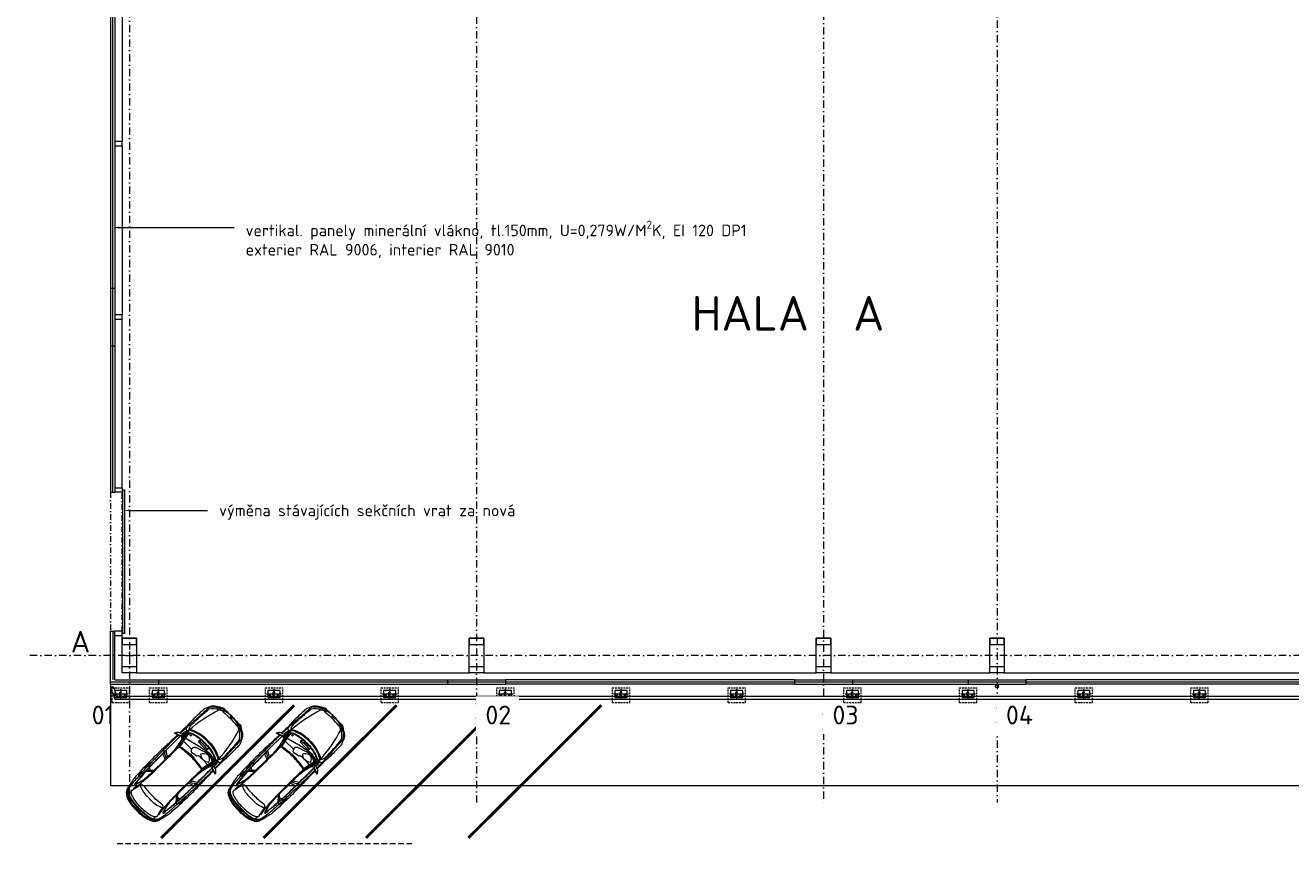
# Model space of a CAD drawing. Header units: millimetres. Extents: x -725694 to 4766210, y -2984614 to 2187451.
# Tile 47 of 256: x -3600 to 40155, y -6510 to 21781. Entities that reach past the tile are written whole.
import ezdxf
from ezdxf import colors
from ezdxf.entities.mleader import LeaderData, LeaderLine
from ezdxf.enums import TextEntityAlignment as Align
from ezdxf.math import Vec2, Vec3

# ---------------------------------------------------------------- set-up
doc = ezdxf.new("R2010")
doc.units = ezdxf.units.MM
for name, pattern in [('AM_DIN_G_W050', [13.75, 9.75, -1.5, 1, -1.5]), ('CENTERX2', [101.6, 63.5, -12.7, 12.7, -12.7]), ('DASHDOT', [25.4, 12.7, -6.35, 0, -6.35]), ('HIDDEN', [9.525, 6.35, -3.175]), ('ČERCHOVANÁ', [25.4, 12.7, -6.35, 0, -6.35])]:
    doc.linetypes.add(name, pattern=pattern)
for name, color, linetype, lineweight in [('01_auta', 7, 'Continuous', 0), ('__1.NP', 7, 'Continuous', 9), ('A99_N_kce-nad-vid', 7, 'DASHDOT', 5), ('A99_N_kce-pohl', 7, 'Continuous', 9), ('A99_N_kce-rez-sil', 7, 'Continuous', 18), ('A99_N_kce-rez-ten', 7, 'Continuous', 20), ('A99_N_osy', 7, 'CENTERX2', 9), ('A99_N_sraf', 7, 'Continuous', 0), ('A99_N_txt-popis-200', 7, 'Continuous', 5), ('A99_N_txt-popis-50 @ 200', 7, 'Continuous', 9), ('A99_N_vypln-dve', 7, 'Continuous', 5), ('A99_S_kce-pohl', 7, 'Continuous', 5), ('A99_S_kce-rez-ten', 7, 'Continuous', 9), ('A99_S_koty-200', 7, 'Continuous', 5), ('A99_S_sloupy', 7, 'Continuous', 5), ('A99_S_sraf', 7, 'Continuous', 9)]:
    doc.layers.add(name, color=color, linetype=linetype, lineweight=lineweight)
doc.layers.add('_____detaily', color=7, linetype='Continuous')
doc.styles.add('A99_popis', font='isocpeur.ttf')
doc.styles.add('ad_popis 100', font='isocpeur.ttf', dxfattribs={"height": 200})
doc.styles.add('Popis', font='arial.ttf')
doc.linetypes.add('IZOLACE', pattern='A,0.00254,-2.54,[134,ltypeshp.shx,S=2.54,R=0,X=-2.54,Y=0],-5.08,[134,ltypeshp.shx,S=2.54,R=180,X=2.54,Y=0],-2.54', length=10.16254)

# ---------------------------------------------------------------- blocks, each defined once
blk = doc.blocks.new('*U525')
for p, q in [((0, -140), (0, 0)), ((60, 0), (0, 0)), ((60, -3), (60, 0)), ((60, -140), (0, -140)), ((7, -119), (7, -21)), ((16, -11), (55, -8)), ((55, -132), (16, -129)), ((60, -140), (60, -137))]:
    blk.add_line(p, q)
for centre, radius, start, end in [((17, -21), 10, 94.5739, 180), ((17, -119), 10, 180, 265.4261), ((55, -3), 5, 274.5739, 0), ((55, -137), 5, 0, 85.4261)]:
    blk.add_arc(centre, radius, start, end)
at = {"layer": 'Defpoints', "color": 221, "style": 'Popis'}
blk.add_attdef('VELIKOST_PROFILU', text='', height=5, dxfattribs=at).set_placement((36, 12), align=Align.BOTTOM_LEFT)
blk = doc.blocks.new('A4_s1')
at = {"layer": '__1.NP', "color": 8, "ltscale": 0.001}
for p, q in [((-0.771, 0.381), (-0.677, 0.323)), ((0.187, 0.314), (0.595, 0.303)), ((0.772, 0.381), (0.678, 0.323)), ((-0.577, -0.471), (-0.771, -0.346)), ((0.577, -0.471), (0.772, -0.346)), ((-0.576, -0.58), (-0.772, -0.514)), ((0.577, -0.58), (0.773, -0.514)), ((-0.661, -1.211), (-0.754, -1.174)), ((-0.576, -1.126), (-0.747, -1.295)), ((-0.576, -1.153), (-0.745, -1.325)), ((-0.576, -1.18), (-0.742, -1.364)), ((0.577, -1.126), (0.747, -1.295)), ((0.577, -1.153), (0.746, -1.325)), ((0.577, -1.18), (0.743, -1.364)), ((0.662, -1.211), (0.755, -1.174)), ((-0.592, -2.219), (-0.599, -2.328))]:
    blk.add_line(p, q, dxfattribs=at)
for points in [[(-0.161, 2.099, 0.114162), (-0.583, 1.992, 0.087549), (-0.741, 1.871, 0.103703), (-0.79, 1.79, -0.035221), (-0.83, 1.696, 0.086236), (-0.87, 1.565, 0.013422), (-0.88, 0.961, 0.021911), (-0.871, 0.802, -0.030372), (-0.866, 0.68, -0.000546), (-0.872, 0.419, -0.000546)], [(-0.321, 2.07, 0.113949), (-0.647, 1.928, 0.110503), (-0.808, 1.742, 14.831047)], [(-0.746, 1.726, -0.140772), (-0.49, 1.947, 0.131939), (-0.468, 1.965, 0.002041), (-0.444, 2, 0.510143), (-0.447, 2.009, 0.053747), (-0.58, 1.95, 0.036828), (-0.662, 1.895, 0.072903), (-0.747, 1.805, 0.048381), (-0.787, 1.734, 0.145066), (-0.793, 1.69, 0.047859), (-0.789, 1.676, 0.699627), (-0.779, 1.676, -0.039142), (-0.746, 1.726, 2.456175)], [(-0.719, 0.711, -0.06334), (-0.49, 1.947, 5.20072)], [(-0.254, 2.093, -0.081695), (-0.364, 2.099, 0.19237), (-0.429, 2.089, 0.017855), (-0.568, 2, 4.600747)], [(-0.49, 1.947, -0.017745), (-0.374, 2.007, 0.182809), (-0.34, 1.998, -0.030827), (0, 2.012, 10.800431)], [(-0.374, 2.007, -0.270348), (-0.373, 2.027, -0.181732), (-0.321, 2.07, -0.075569), (0, 2.104, 93.62931)], [(-0.34, 1.998, -0.604294), (-0.349, 2.035, -0.110033), (-0.283, 2.071, -0.070258), (0, 2.099, 39.890067)], [(0.375, 2.007, 0.270348), (0.374, 2.027, 0.181732), (0.321, 2.07, 0.075569), (0, 2.104, -93.62931)], [(0.341, 1.998, 0.604294), (0.35, 2.035, 0.110033), (0.284, 2.071, 0.070258), (0, 2.099, -39.890067)], [(0.49, 1.947, 0.017745), (0.375, 2.007, -0.182809), (0.341, 1.998, 0.030827), (0, 2.012, -10.800431)], [(0.162, 2.099, -0.114162), (0.583, 1.992, -0.087549), (0.742, 1.871, -0.103703), (0.791, 1.79, 0.035221), (0.831, 1.696, -0.086236), (0.871, 1.565, -0.013422), (0.88, 0.961, -0.021911), (0.872, 0.802, 0.030372), (0.867, 0.68, 0.000546), (0.873, 0.419, 0.000546)], [(0.35, 1.998, 0.393048), (0.346, 2.039, 0.06388), (0.306, 2.067, 0.085002), (0.228, 2.09, 16.816305)], [(0.255, 2.093, 0.081695), (0.365, 2.099, -0.19237), (0.43, 2.089, -0.017855), (0.568, 2, -4.600747)], [(0.321, 2.07, -0.113949), (0.648, 1.928, -0.110503), (0.809, 1.742, -14.831047)], [(0.747, 1.726, 0.140772), (0.49, 1.947, -0.131939), (0.469, 1.965, -0.002041), (0.445, 2, -0.510143), (0.448, 2.009, -0.053747), (0.581, 1.95, -0.036828), (0.663, 1.895, -0.072903), (0.748, 1.805, -0.048381), (0.788, 1.734, -0.145066), (0.794, 1.69, -0.047859), (0.79, 1.676, -0.699627), (0.779, 1.676, 0.039142), (0.747, 1.726, -2.456175)], [(0.72, 0.711, 0.06334), (0.49, 1.947, -5.20072)], [(-0.784, 1.672, 0.013414), (-0.848, 0.427, 0.013414)], [(-0.719, 0.711, -0.081112), (-0.782, 0.836, -0.078206), (-0.793, 0.912, -0.023397), (-0.746, 1.726, -14.894171)], [(0.72, 0.711, 0.081112), (0.782, 0.836, 0.078206), (0.793, 0.912, 0.023397), (0.747, 1.726, 14.894171)], [(0.785, 1.672, -0.013414), (0.849, 0.427, -0.013414)], [(0, 0.922), (-0.062, 0.922, 0.116542), (-0.652, 0.783, 0.110231), (-0.706, 0.739, 0.243797), (-0.717, 0.679, 0.009225), (-0.585, 0.082, 0.422584), (-0.559, 0.067, -0.037682), (-0.049, 0.117, -0.005218), (0, 0.118, 11.857072)], [(0, 0.888), (-0.066, 0.888, 0.129481), (-0.685, 0.725, 0.333088), (-0.699, 0.693, -0.003015), (-0.568, 0.117, 0.412979), (-0.536, 0.097, -0.047947), (-0.138, 0.144, 0.149586), (-0.119, 0.15, -0.14072), (-0.089, 0.161), (0, 0.161)], [(0, 0.922), (0.063, 0.922, -0.116542), (0.653, 0.783, -0.110231), (0.706, 0.739, -0.243797), (0.718, 0.679, -0.009225), (0.586, 0.082, -0.422584), (0.56, 0.067, 0.037682), (0.05, 0.117, 0.005218), (0, 0.118, -11.857072)], [(0, 0.888), (0.066, 0.888, -0.129481), (0.686, 0.725, -0.333088), (0.7, 0.693, 0.003015), (0.569, 0.117, -0.412979), (0.537, 0.097, 0.047947), (0.138, 0.144, -0.149586), (0.12, 0.15, 0.14072), (0.09, 0.161), (0, 0.161)], [(-0.734, 0.388, 0.521545), (-0.781, 0.364, -0.26851), (-0.8, 0.34, -0.044776), (-0.982, 0.285, -0.525173), (-0.994, 0.296, -0.13811), (-0.963, 0.363, -0.122006), (-0.897, 0.41, -0.028277), (-0.81, 0.438, 0.141219), (-0.75, 0.474, -0.696584), (-0.737, 0.469, 0.138376), (-0.734, 0.392, -0.153731), (-0.734, 0.388, -1.392998)], [(-0.866, 0.688, 0.042265), (-0.788, 0.654, -0.189121), (-0.75, 0.621, -4.135764)], [(-0.756, 0.391, 0.468273), (-0.788, 0.446, -0.851045)], [(-0.781, 0.45, 0.000265), (-0.782, 0.534, -0.088368), (-0.769, 0.611, -0.265779), (-0.755, 0.622, -0.384532), (-0.748, 0.617, -0.018969), (-0.609, 0.075, -0.021215), (-0.581, -0.092, -0.036706), (-0.566, -0.375, 0.009006), (-0.566, -0.534)], [(-0.771, 0.456, 0.000245), (-0.772, 0.534, -0.088368), (-0.759, 0.607, -0.163287), (-0.756, 0.611, -0.018847), (-0.619, 0.073, -0.021215), (-0.591, -0.093, -0.036706), (-0.576, -0.375, 0.008765), (-0.576, -0.541)], [(-0.716, 0.674, 0.217671), (-0.751, 0.623, -11.507812)], [(0, 0.794), (-0.04, 0.794, 0.050951), (-0.342, 0.763, 0.035587), (-0.563, 0.701, 0.120365), (-0.641, 0.649, 0.262155), (-0.665, 0.547, 2.362076)], [(-0.536, 0.097), (-0.616, 0.483, -0.102789), (-0.616, 0.672, 19.660591)], [(0, 0.496), (-0.278, 0.596, 0.207296), (-0.464, 0.583), (-0.621, 0.507)], [(0, 0.578), (-0.25, 0.642, 0.189925), (-0.503, 0.61), (-0.617, 0.558)], [(0, 0.77), (-0.031, 0.77, 0.10287), (-0.615, 0.661, 1.123792)], [(0, 0.496), (0.125, 0.451, -0.422487), (0.187, 0.314, -0.089908), (0.144, 0.245, -0.341217), (0.114, 0.239), (-0.106, 0.279), (-0.139, 0.324, 0.090272), (-0.585, 0.31, -1.237414)], [(-0.555, 0.409, -0.331405), (-0.357, 0.58, 28.71225)], [(-0.159, 0.409, 0.331405), (-0.357, 0.58, -28.71225)], [(0, 0.708, 0.060413), (-0.2, 0.694, -0.579637), (-0.211, 0.707, -0.074543), (-0.191, 0.745, -13.415039)], [(0, 0.794), (0.041, 0.794, -0.050951), (0.343, 0.763, -0.035587), (0.564, 0.701, -0.120365), (0.642, 0.649, -0.262155), (0.666, 0.547, -2.362076)], [(0, 0.77), (0.032, 0.77, -0.10287), (0.615, 0.661, -1.123792)], [(0, 0.708, -0.060413), (0.201, 0.694, 0.579637), (0.212, 0.707, 0.074543), (0.191, 0.745, 13.415039)], [(0, 0.578), (0.551, 0.437, -0.145623), (0.612, 0.4, -2.268978)], [(0.537, 0.097), (0.617, 0.483, 0.102789), (0.617, 0.672, -19.660591)], [(0.782, 0.45, -0.000265), (0.783, 0.534, 0.088368), (0.769, 0.611, 0.265779), (0.756, 0.622, 0.384532), (0.748, 0.617, 0.018969), (0.61, 0.075, 0.021215), (0.582, -0.092, 0.036706), (0.566, -0.375, -0.009006), (0.567, -0.534)], [(0.772, 0.456, -0.000245), (0.773, 0.534, 0.088368), (0.76, 0.607, 0.163287), (0.757, 0.611, 0.018847), (0.62, 0.073, 0.021215), (0.591, -0.093, 0.036706), (0.576, -0.375, -0.008765), (0.577, -0.541)], [(0.717, 0.674, -0.217671), (0.752, 0.623, 11.507812)], [(0.735, 0.388, -0.521545), (0.782, 0.364, 0.26851), (0.801, 0.34, 0.044776), (0.983, 0.285, 0.525173), (0.995, 0.296, 0.13811), (0.964, 0.363, 0.122006), (0.897, 0.41, 0.028277), (0.811, 0.438, -0.141219), (0.751, 0.474, 0.696584), (0.737, 0.469, -0.138376), (0.735, 0.392, 0.153731), (0.735, 0.388, 1.392998)], [(0.867, 0.688, -0.042265), (0.789, 0.654, 0.189121), (0.75, 0.621, 4.135764)], [(-0.893, -0.353, 0.075246), (-0.829, -0.404, 0.075661), (-0.771, -0.428, -0.1077), (-0.753, -0.436, 0.077855), (-0.566, -0.534), (-0.566, -1.271, -0.017281), (-0.574, -1.506, -0.048898), (-0.607, -1.704, -0.006309), (-0.673, -1.933, -0.745327), (-0.7, -1.933, -0.030162), (-0.782, -0.425, 0.002466), (-0.781, 0.364, 0.002466)], [(-0.875, 0.313, -0.00106), (-0.889, -0.194, -0.00106)], [(-0.85, 0.321, 0.004764), (-0.855, -0.122, 0.004764)], [(-0.772, -0.438, 0.002558), (-0.771, 0.383, 0.002558)], [(-0.561, 0.066, -0.015553), (-0.557, -1.455, -0.018), (-0.578, -1.785, -0.028975), (-0.628, -2.094, 0.108689)], [(-0.555, 0.409, 0.214121), (-0.357, 0.338, 1.239237)], [(-0.159, 0.409, -0.214121), (-0.357, 0.338, -1.239237)], [(0.561, 0.066, 0.015553), (0.558, -1.455, 0.018), (0.579, -1.785, 0.028975), (0.628, -2.094, -0.108689)], [(0.894, -0.353, -0.075246), (0.83, -0.404, -0.075661), (0.771, -0.428, 0.1077), (0.754, -0.436, -0.077855), (0.567, -0.534), (0.567, -1.271, 0.017281), (0.575, -1.506, 0.048898), (0.608, -1.704, 0.006309), (0.673, -1.933, 0.745327), (0.701, -1.933, 0.030162), (0.783, -0.425, -0.002466), (0.782, 0.364, -0.002466)], [(0.851, 0.321, -0.004764), (0.856, -0.122)], [(0.876, 0.313, 0.00106), (0.89, -0.194, 0.00106)], [(-0.891, -0.262, -0.000004), (-0.891, -0.265, 0.020751), (-0.874, -1.72, 0.046342), (-0.847, -1.908, -0.009219), (-0.784, -2.189, 0.112112), (-0.711, -2.352, 0.155536), (-0.22, -2.521, 0.031248), (0, -2.529)], [(-0.847, -0.174, 0.521608), (-0.849, -0.289, -0.566024), (-0.854, -0.346, -0.34388), (-0.855, -0.122, -0.16908), (-0.847, -0.174, -3.179393)], [(-0.855, -0.181, 0.00111), (-0.855, -0.284, 0.00111)], [(-0.854, -0.346, 0.006899), (-0.84, -0.987, 0.006899)], [(-0.851, -0.178, -0.11321), (-0.849, -0.289, -18.522935)], [(0.892, -0.262, 0.000004), (0.892, -0.265, -0.020751), (0.875, -1.72, -0.046342), (0.848, -1.908, 0.009219), (0.785, -2.189, -0.112112), (0.711, -2.352, -0.155536), (0.221, -2.521, -0.031248), (0, -2.529)], [(0.847, -0.174, -0.521608), (0.85, -0.289, 0.566024), (0.855, -0.346, 0.34388), (0.856, -0.122, 0.16908), (0.847, -0.174, 3.179393)], [(0.855, -0.346, -0.006899), (0.841, -0.987, -0.006899)], [(0.852, -0.178, 0.11321), (0.85, -0.289, 18.522935)], [(0.856, -0.181, -0.00111), (0.856, -0.284, -0.00111)], [(-0.576, -0.541), (-0.576, -1.271, -0.017281), (-0.584, -1.505, -0.048898), (-0.617, -1.702, -0.006309), (-0.682, -1.93, -0.689125), (-0.69, -1.931, -0.029883), (-0.772, -0.438)], [(0.577, -0.541), (0.577, -1.271, 0.017281), (0.585, -1.505, 0.048898), (0.618, -1.702, 0.006309), (0.683, -1.93, 0.689125), (0.691, -1.931, 0.029883), (0.773, -0.438)], [(-0.742, -1.364, -0.443494), (-0.806, -1.364, -0.033791), (-0.895, -1.171, 61.694048)], [(-0.828, -1.034, 0.521608), (-0.83, -1.149, -0.566024), (-0.835, -1.206, -0.34388), (-0.836, -0.982, -0.16908), (-0.828, -1.034, -3.179393)], [(-0.838, -1.043, 0.001111), (-0.834, -1.146)], [(-0.832, -1.038, -0.11321), (-0.83, -1.149, -18.522935)], [(-0.831, -1.204, 0.005134), (-0.804, -1.68, 0.015), (-0.764, -2.105)], [(0.743, -1.364, 0.443494), (0.807, -1.364, 0.033791), (0.896, -1.171, -61.694048)], [(0.832, -1.204, -0.005134), (0.805, -1.68, -0.015), (0.764, -2.105)], [(0.828, -1.034, -0.521608), (0.831, -1.149, 0.566024), (0.836, -1.206, 0.34388), (0.837, -0.982, 0.16908), (0.828, -1.034, 3.179393)], [(0.833, -1.038, 0.11321), (0.831, -1.149, 18.522935)], [(0.839, -1.043, -0.001111), (0.834, -1.146)], [(0.765, -1.481), (0.765, -1.605, 0.452272), (0.792, -1.628), (0.813, -1.628, 0.391191), (0.834, -1.61), (0.843, -1.472, 0.393048), (0.815, -1.438, 0.452765), (0.765, -1.481, -87.067157)], [(-0.357, -2.421), (-0.599, -2.328, -0.203318), (-0.742, -2.145, 0.030058), (-0.754, -2.109, 0.674189), (-0.768, -2.109, 0.20096), (-0.686, -2.314, 0.158171), (-0.526, -2.397, -0.008119), (-0.388, -2.422, 0.116456), (-0.357, -2.421, 7.136787)], [(0, -2.349), (-0.033, -2.349, -0.070141), (-0.464, -2.288, -0.109827), (-0.592, -2.219, -0.254814), (-0.619, -2.144, -0.038503), (-0.543, -1.808, -0.414368), (-0.445, -1.757, 0.050855), (0, -1.782, 10.358193)], [(-0.551, -1.833, 0.126752), (-0.107, -1.925), (0, -1.925)], [(0, -2.349), (0.033, -2.349, 0.070141), (0.465, -2.288, 0.109827), (0.592, -2.219, 0.254814), (0.62, -2.144, 0.038503), (0.544, -1.808, 0.414368), (0.446, -1.757, -0.050855), (0, -1.782, -10.358193)], [(0.552, -1.833, -0.126752), (0.108, -1.925), (0, -1.925)], [(0.358, -2.421), (0.6, -2.328, 0.203318), (0.743, -2.145, -0.030058), (0.755, -2.109, -0.674189), (0.769, -2.109, -0.20096), (0.686, -2.314, -0.158171), (0.527, -2.397, 0.008119), (0.389, -2.422, -0.116456), (0.358, -2.421, -7.136787)], [(0, -2.412), (-0.055, -2.412, -0.038022), (-0.363, -2.389, -0.050452), (-0.599, -2.328, -0.885264)], [(0, -2.49), (-0.07, -2.49, -0.029985), (-0.319, -2.475, -0.059314), (-0.49, -2.433, -0.134361), (-0.546, -2.393, 15.039514)], [(-0.357, -2.421, 0.0367), (0, -2.447, -35.990146)], [(0, -2.412), (0.056, -2.412, 0.038022), (0.364, -2.389, 0.050452), (0.6, -2.328, 0.885264)], [(0, -2.49), (0.071, -2.49, 0.029985), (0.32, -2.475, 0.059314), (0.491, -2.433, 0.134361), (0.547, -2.393, -15.039514)], [(0.358, -2.421, -0.0367), (0, -2.447, 35.990146)]]:
    blk.add_lwpolyline(points, format="xyb", dxfattribs=at)
for points in [[(0, 0.654), (-0.2, 0.654), (-0.2, 0.672)], [(0, 0.654), (0.201, 0.654), (0.201, 0.672)], [(-0.781, 0.364), (-0.994, 0.296)], [(0.782, 0.364), (0.995, 0.296)]]:
    blk.add_lwpolyline(points, dxfattribs=at)
for centre in [(-0.559, 0.639), (0.56, 0.639)]:
    blk.add_circle(centre, 0.0342, dxfattribs=at)
at = {"layer": '__1.NP', "color": 8, "ltscale": 0.001, "extrusion": (0, 0, -1)}
for centre in [(-0.047, 2.069), (-0.016, 2.068), (0.017, 2.068), (-0.047, -2.427), (-0.016, -2.428), (0.017, -2.428)]:
    blk.add_ellipse(centre, major_axis=(0.0241, 0), ratio=0.365443, dxfattribs=at)
at = {"layer": '__1.NP', "color": 8, "ltscale": 0.001}
for centre in [(0.017, 2.068), (0.049, 2.068), (0.017, -2.428), (0.049, -2.428)]:
    blk.add_ellipse(centre, major_axis=(-0.0241, 0), ratio=0.365443, dxfattribs=at)

msp = doc.modelspace()

# ---------------------------------------------------------------- linework, layer by layer
at = {"layer": '_____detaily', "linetype": 'HIDDEN', "lineweight": 5, "ltscale": 10}
for points in [[(-599.5, -1127), (0.5, -1127)], [(700, -1127), (1300, -1127)], [(700, -1627), (700, -1127)], [(1300, -1627), (1300, -1127)], [(4700, -1127), (5300, -1127)], [(4700, -1627), (4700, -1127)], [(5300, -1627), (5300, -1127)], [(8700, -1127), (9300, -1127)], [(8700, -1627), (8700, -1127)], [(9300, -1627), (9300, -1127)], [(12700, -1127), (13300, -1127)], [(12700, -1627), (12700, -1127)], [(13300, -1627), (13300, -1127)], [(16700, -1127), (17300, -1127)], [(16700, -1627), (16700, -1127)], [(17300, -1627), (17300, -1127)], [(20700, -1127), (21300, -1127)], [(20700, -1627), (20700, -1127)], [(21300, -1627), (21300, -1127)], [(24700, -1127), (25300, -1127)], [(28700, -1127), (29300, -1127)], [(28700, -1627), (28700, -1127)], [(29300, -1627), (29300, -1127)], [(32700, -1127), (33300, -1127)], [(32700, -1627), (32700, -1127)], [(33300, -1627), (33300, -1127)], [(36700, -1127), (37300, -1127)], [(36700, -1627), (36700, -1127)], [(37300, -1627), (37300, -1127)], [(700, -1627), (1300, -1627)], [(4700, -1627), (5300, -1627)], [(8700, -1627), (9300, -1627)], [(12700, -1627), (13300, -1627)], [(16700, -1627), (17300, -1627)], [(20700, -1627), (21300, -1627)], [(28700, -1627), (29300, -1627)], [(32700, -1627), (33300, -1627)], [(36700, -1627), (37300, -1627)]]:
    msp.add_lwpolyline(points, dxfattribs=at)
at = {"layer": '_____detaily', "linetype": 'Continuous', "lineweight": 5}
for points in [[(790, -1340), (790, -1460), (1210, -1460), (1210, -1220), (790, -1220)], [(4790, -1340), (4790, -1460), (5210, -1460), (5210, -1220), (4790, -1220)], [(8790, -1340), (8790, -1460), (9210, -1460), (9210, -1220), (8790, -1220)], [(12790, -1340), (12790, -1460), (13210, -1460), (13210, -1220), (12790, -1220)], [(16790, -1340), (16790, -1460), (17210, -1460), (17210, -1220), (16790, -1220)], [(20790, -1340), (20790, -1460), (21210, -1460), (21210, -1220), (20790, -1220)], [(28790, -1340), (28790, -1460), (29210, -1460), (29210, -1220), (28790, -1220)], [(32790, -1340), (32790, -1460), (33210, -1460), (33210, -1220), (32790, -1220)], [(36790, -1340), (36790, -1460), (37210, -1460), (37210, -1220), (36790, -1220)]]:
    msp.add_lwpolyline(points, close=True, dxfattribs=at)
at = {"layer": '_____detaily', "linetype": 'AM_DIN_G_W050', "lineweight": 0, "ltscale": 2}
for points in [[(1000, -1507.5), (1000, -1172.5)], [(5000, -1507.5), (5000, -1172.5)], [(9000, -1507.5), (9000, -1172.5)], [(13000, -1507.5), (13000, -1172.5)], [(17000, -1507.5), (17000, -1172.5)], [(21000, -1507.5), (21000, -1172.5)], [(29000, -1507.5), (29000, -1172.5)], [(33000, -1507.5), (33000, -1172.5)], [(37000, -1507.5), (37000, -1172.5)], [(1255.5, -1340), (744.5, -1340)], [(832.5, -1380.2), (887.5, -1380.2)], [(860, -1431.4), (860, -1328.9)], [(1167.5, -1380.2), (1112.5, -1380.2)], [(1140, -1431.4), (1140, -1328.9)], [(5255.5, -1340), (4744.5, -1340)], [(4832.5, -1380.2), (4887.5, -1380.2)], [(4860, -1431.4), (4860, -1328.9)], [(5167.5, -1380.2), (5112.5, -1380.2)], [(5140, -1431.4), (5140, -1328.9)], [(9255.5, -1340), (8744.5, -1340)], [(8832.5, -1380.2), (8887.5, -1380.2)], [(8860, -1431.4), (8860, -1328.9)], [(9167.5, -1380.2), (9112.5, -1380.2)], [(9140, -1431.4), (9140, -1328.9)], [(13255.5, -1340), (12744.5, -1340)], [(12832.5, -1380.2), (12887.5, -1380.2)], [(12860, -1431.4), (12860, -1328.9)], [(13167.5, -1380.2), (13112.5, -1380.2)], [(13140, -1431.4), (13140, -1328.9)], [(17255.5, -1340), (16744.5, -1340)], [(16832.5, -1380.2), (16887.5, -1380.2)], [(16860, -1431.4), (16860, -1328.9)], [(17167.5, -1380.2), (17112.5, -1380.2)], [(17140, -1431.4), (17140, -1328.9)], [(21255.5, -1340), (20744.5, -1340)], [(20832.5, -1380.2), (20887.5, -1380.2)], [(20860, -1431.4), (20860, -1328.9)], [(21167.5, -1380.2), (21112.5, -1380.2)], [(21140, -1431.4), (21140, -1328.9)], [(29255.5, -1340), (28744.5, -1340)], [(28832.5, -1380.2), (28887.5, -1380.2)], [(28860, -1431.4), (28860, -1328.9)], [(29167.5, -1380.2), (29112.5, -1380.2)], [(29140, -1431.4), (29140, -1328.9)], [(33255.5, -1340), (32744.5, -1340)], [(32832.5, -1380.2), (32887.5, -1380.2)], [(32860, -1431.4), (32860, -1328.9)], [(33167.5, -1380.2), (33112.5, -1380.2)], [(33140, -1431.4), (33140, -1328.9)], [(37255.5, -1340), (36744.5, -1340)], [(36832.5, -1380.2), (36887.5, -1380.2)], [(36860, -1431.4), (36860, -1328.9)], [(37167.5, -1380.2), (37112.5, -1380.2)], [(37140, -1431.4), (37140, -1328.9)]]:
    msp.add_lwpolyline(points, dxfattribs=at)
at = {"layer": '_____detaily', "linetype": 'Continuous', "lineweight": 0}
for points in [[(844, -1391), (844, -1369.1)], [(876, -1391), (876, -1369.1)], [(1124, -1391), (1124, -1369.1)], [(1156, -1391), (1156, -1369.1)], [(4844, -1391), (4844, -1369.1)], [(4876, -1391), (4876, -1369.1)], [(5124, -1391), (5124, -1369.1)], [(5156, -1391), (5156, -1369.1)], [(8844, -1391), (8844, -1369.1)], [(8876, -1391), (8876, -1369.1)], [(9124, -1391), (9124, -1369.1)], [(9156, -1391), (9156, -1369.1)], [(12844, -1391), (12844, -1369.1)], [(12876, -1391), (12876, -1369.1)], [(13124, -1391), (13124, -1369.1)], [(13156, -1391), (13156, -1369.1)], [(16844, -1391), (16844, -1369.1)], [(16876, -1391), (16876, -1369.1)], [(17124, -1391), (17124, -1369.1)], [(17156, -1391), (17156, -1369.1)], [(20844, -1391), (20844, -1369.1)], [(20876, -1391), (20876, -1369.1)], [(21124, -1391), (21124, -1369.1)], [(21156, -1391), (21156, -1369.1)], [(28844, -1391), (28844, -1369.1)], [(28876, -1391), (28876, -1369.1)], [(29124, -1391), (29124, -1369.1)], [(29156, -1391), (29156, -1369.1)], [(32844, -1391), (32844, -1369.1)], [(32876, -1391), (32876, -1369.1)], [(33124, -1391), (33124, -1369.1)], [(33156, -1391), (33156, -1369.1)], [(36844, -1391), (36844, -1369.1)], [(36876, -1391), (36876, -1369.1)], [(37124, -1391), (37124, -1369.1)], [(37156, -1391), (37156, -1369.1)]]:
    msp.add_lwpolyline(points, dxfattribs=at)
at = {"layer": '_____detaily', "linetype": 'HIDDEN', "lineweight": 5, "ltscale": 30}
msp.add_lwpolyline([(9770, -6510), (-500, -6510)], dxfattribs=at)
at = {"layer": '_____detaily', "linetype": 'Continuous', "lineweight": 0}
for centre, start, end in [((860, -1369), 359.60769, 180.39231), ((860, -1391.3), 178.90709, 1.09291), ((1140, -1369), 359.60769, 180.39231), ((1140, -1391.3), 178.90709, 1.09291), ((4860, -1369), 359.60769, 180.39231), ((4860, -1391.3), 178.90709, 1.09291), ((5140, -1369), 359.60769, 180.39231), ((5140, -1391.3), 178.90709, 1.09291), ((8860, -1369), 359.60769, 180.39231), ((8860, -1391.3), 178.90709, 1.09291), ((9140, -1369), 359.60769, 180.39231), ((9140, -1391.3), 178.90709, 1.09291), ((12860, -1369), 359.60769, 180.39231), ((12860, -1391.3), 178.90709, 1.09291), ((13140, -1369), 359.60769, 180.39231), ((13140, -1391.3), 178.90709, 1.09291), ((16860, -1369), 359.60769, 180.39231), ((16860, -1391.3), 178.90709, 1.09291), ((17140, -1369), 359.60769, 180.39231), ((17140, -1391.3), 178.90709, 1.09291), ((20860, -1369), 359.60769, 180.39231), ((20860, -1391.3), 178.90709, 1.09291), ((21140, -1369), 359.60769, 180.39231), ((21140, -1391.3), 178.90709, 1.09291), ((28860, -1369), 359.60769, 180.39231), ((28860, -1391.3), 178.90709, 1.09291), ((29140, -1369), 359.60769, 180.39231), ((29140, -1391.3), 178.90709, 1.09291), ((32860, -1369), 359.60769, 180.39231), ((32860, -1391.3), 178.90709, 1.09291), ((33140, -1369), 359.60769, 180.39231), ((33140, -1391.3), 178.90709, 1.09291), ((36860, -1369), 359.60769, 180.39231), ((36860, -1391.3), 178.90709, 1.09291), ((37140, -1369), 359.60769, 180.39231), ((37140, -1391.3), 178.90709, 1.09291)]:
    msp.add_arc(centre, 16, start, end, dxfattribs=at)
at = {"layer": 'A99_N_kce-nad-vid', "color": 1, "linetype": 'ČERCHOVANÁ', "ltscale": 15}
for p, q in [((-650, 5640), (-650, 840)), ((-250, 840), (-250, 5640))]:
    msp.add_line(p, q, dxfattribs=at)
at = {"layer": 'A99_N_kce-pohl', "linetype": 'Continuous', "lineweight": 5, "ltscale": 0.5}
msp.add_lwpolyline([(-650, -1110), (-556.5, -1074.7)], dxfattribs=at)
at = {"layer": 'A99_N_kce-rez-sil', "linetype": 'Continuous'}
for p, q in [((-250, 570), (-250, 590)), ((-500, -850), (750, -850)), ((1000, -850), (1000, -1000)), ((11000, -845), (11000, -1000)), ((13000, -850), (13000, -1000)), ((23000, -850), (23000, -1000)), ((25000, -850), (25000, -1000)), ((29000, -850), (29000, -1000)), ((31000, -850), (31000, -1000))]:
    msp.add_line(p, q, dxfattribs=at)
for points in [[(-650, 24470), (-650, 5640)], [(-500, 24000), (-500, 17760)], [(-500, 17610), (-500, 11775)], [(-500, 11625), (-500, 5790)], [(-650, 5640), (-500, 5640)], [(-650, -1000), (-650, 840)], [(-650, 840), (-500, 840)], [(-500, -850), (-500, 695)], [(-500, -850), (1000, -850)], [(1000, -850), (11000, -845)], [(11000, -845), (13000, -850)], [(23000, -850), (13000, -850)], [(23000, -850), (25000, -850)], [(25000, -850), (29000, -850)], [(29000, -850), (31000, -850)], [(41000, -850), (31000, -850)], [(-650, -1000), (1000, -1000)], [(1000, -1000), (11000, -1000)], [(11000, -1000), (13000, -1000)], [(23000, -1000), (13000, -1000)], [(23000, -1000), (25000, -1000)], [(25000, -1000), (29000, -1000)], [(29000, -1000), (31000, -1000)], [(41000, -1000), (31000, -1000)]]:
    msp.add_lwpolyline(points, dxfattribs=at)
at = {"layer": 'A99_N_kce-rez-sil', "linetype": 'Continuous', "lineweight": 15}
msp.add_circle((30000, -1070), 55, dxfattribs=at)
at = {"layer": 'A99_N_kce-rez-ten', "linetype": 'Continuous', "lineweight": 5, "ltscale": 0.5}
for points in [[(-500, 17760), (-500, 17610)], [(-500, 11775), (-500, 11625)], [(-500, 5790), (-500, 5640)], [(-500, 690), (-500, 840)]]:
    msp.add_lwpolyline(points, dxfattribs=at)
at = {"layer": 'A99_N_kce-rez-ten'}
for points in [[(-650, 12700), (-500, 12700)], [(-650, 10700), (-500, 10700)]]:
    msp.add_lwpolyline(points, dxfattribs=at)
at = {"layer": 'A99_N_osy', "linetype": 'DASHDOT', "ltscale": 20}
for p, q in [((30000, 100200), (30000, -5085)), ((24000, 29340.8), (24000, -5085)), ((12000, 29200), (12000, -5085)), ((0, 27390), (0, -5085)), ((187349.6, 0), (-3600, 0))]:
    msp.add_line(p, q, dxfattribs=at)
at = {"layer": 'A99_N_sraf', "color": 1, "linetype": 'IZOLACE', "lineweight": 0, "ltscale": 6}
for points in [[(-575, 5640), (-575, 5640), (-575, 24470)], [(-572.5, 840), (-572.5, 840), (-572.5, -850)], [(138867.5, -922.5), (-630, -925)]]:
    msp.add_lwpolyline(points, dxfattribs=at)
at = {"layer": 'A99_N_vypln-dve', "color": 1, "linetype": 'Continuous'}
msp.add_lwpolyline([(-225, 5720), (-175, 5720), (-175, 760), (-225, 760)], close=True, dxfattribs=at)
at = {"layer": 'A99_S_kce-pohl'}
for p, q in [((250, -600), (11750, -600)), ((12250, -600), (23750, -600)), ((24250, -600), (29750, -600)), ((30250, -600), (41750, -600))]:
    msp.add_line(p, q, dxfattribs=at)
msp.add_lwpolyline([(-250, 600), (-250, 690)], dxfattribs=at)
at = {"layer": 'A99_S_kce-rez-ten'}
for p, q in [((-250, 22800), (-250, 17760)), ((-250, 17610), (-250, 11775)), ((-250, 5790), (-250, 11625))]:
    msp.add_line(p, q, dxfattribs=at)
at = {"layer": 'A99_S_koty-200', "linetype": 'ByBlock', "lineweight": 5, "ltscale": 2}
for points in [[(-135, 0), (135, 0)], [(0, 135), (0, -135)]]:
    msp.add_lwpolyline(points, dxfattribs=at)
at = {"layer": 'A99_S_sloupy', "linetype": 'Continuous', "lineweight": 20, "ltscale": 2}
for points in [[(-500, 17610), (-250, 17610), (-250, 17760), (-500, 17760)], [(-500, 11625), (-250, 11625), (-250, 11775), (-500, 11775)], [(-500, 5790), (-250, 5790), (-250, 5640), (-500, 5640)], [(-500, 690), (-250, 690), (-250, 840), (-500, 840)]]:
    msp.add_lwpolyline(points, dxfattribs=at)
at = {"layer": 'A99_S_sloupy', "linetype": 'Continuous', "ltscale": 2}
for points in [[(250, -600), (-250, -600), (-250, 600), (250, 600)], [(12250, -600), (11750, -600), (11750, 600), (12250, 600)], [(24250, -600), (23750, -600), (23750, 600), (24250, 600)], [(30250, -600), (29750, -600), (29750, 600), (30250, 600)]]:
    msp.add_lwpolyline(points, close=True, dxfattribs=at)
at = {"layer": 'A99_S_sloupy', "linetype": 'Continuous', "lineweight": 20, "ltscale": 2}
for points in [[(250, 600), (-250, 600), (-250, 380), (250, 380)], [(12250, 600), (11750, 600), (11750, 380), (12250, 380)], [(24250, 600), (23750, 600), (23750, 380), (24250, 380)], [(30250, 600), (29750, 600), (29750, 380), (30250, 380)], [(250, -600), (-250, -600), (-250, -380), (250, -380)], [(12250, -600), (11750, -600), (11750, -380), (12250, -380)], [(24250, -600), (23750, -600), (23750, -380), (24250, -380)], [(30250, -600), (29750, -600), (29750, -380), (30250, -380)]]:
    msp.add_lwpolyline(points, close=True, dxfattribs=at)
at = {"layer": 'A99_S_sraf', "color": 8, "linetype": 'Continuous', "lineweight": 0, "ltscale": 0.5, "const_width": 100}
for points in [[(1097.1, -6310), (5696.3, -1724.2)], [(4637.8, -6310), (9237, -1724.2)], [(8178.5, -6310), (12777.8, -1724.2)], [(11719.2, -6310), (16318.5, -1724.2)]]:
    msp.add_lwpolyline(points, dxfattribs=at)

# ---------------------------------------------------------------- block references
at = {"layer": '01_auta', "linetype": 'Continuous', "lineweight": 0, "xscale": -1000.000000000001, "yscale": 1000.000000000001, "zscale": 1000.000000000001, "rotation": 314.6244640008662}
msp.add_blockref('A4_s1', (5580, -3595), dxfattribs=at)
at = {"layer": 'A99_N_kce-rez-ten', "lineweight": 0}
for p in [(970, -1270), (4970, -1270), (8970, -1270), (12970, -1270), (16970, -1270), (20970, -1270), (28970, -1270), (32970, -1270), (36970, -1270)]:
    msp.add_blockref('*U525', p, dxfattribs=at).add_auto_attribs({'VELIKOST_PROFILU': 'U140'})

# ---------------------------------------------------------------- texts
at = {"layer": 'A99_N_txt-popis-200', "lineweight": 9, "ltscale": 5, "style": 'ad_popis 100'}
msp.add_text('HALA  A', height=1200, dxfattribs=at).set_placement((19435, 11225))

# ---------------------------------------------------------------- leaders
at = {"layer": 'A99_N_txt-popis-50 @ 200', "lineweight": 9}
ml = msp.add_multileader_mtext('Standard', dxfattribs=at)
ml.set_content('\\A1;{\\fISOCPEUR|b1|i0|c238|p34;\\C256;vertikal. panely minerální vlákno, tl.150mm, U=0,279W/M\\H0.7x;\\S2^ ;\\H1.42857x;K, EI 120 DP1\\Pexterier RAL 9006, interier RAL 9010}', color=1, style='A99_popis')
ml.set_leader_properties(color=256, linetype='ByLayer', lineweight=-1)
ml.build(insert=Vec2(0, 0))
ml.multileader.update_dxf_attribs({"dogleg_length": 6.4, "arrow_head_size": 200, "scale": 200})
ctx = ml.context
ctx.base_point, ctx.scale, ctx.char_height, ctx.arrow_head_size, ctx.landing_gap_size, ctx.plane_origin = Vec3(3617.5, 14787.5), 200, 400, 200, 400, Vec3(-1491.2, 7325.4)
notes = []
notes.append((ctx, [(0, (1, 1, 0), (2337.5, 14787.5), (1, 0), 1280, [(0, [(-557.5, 14787.5)], 0, [])])]))
ctx.mtext.insert, ctx.mtext.width, ctx.mtext.flow_direction = Vec3(4017.5, 15026.3), 10741.384, 5
ml = msp.add_multileader_mtext('Standard', dxfattribs=at)
ml.set_content('\\A1;{\\C256;výměna stávajících sekčních vrat za nová  }', color=1, style='A99_popis')
ml.set_leader_properties(color=256, linetype='ByLayer', lineweight=-1)
ml.build(insert=Vec2(0, 0))
ml.multileader.update_dxf_attribs({"dogleg_length": 6.4, "arrow_head_size": 200, "scale": 200})
ctx = ml.context
ctx.base_point, ctx.scale, ctx.char_height, ctx.arrow_head_size, ctx.landing_gap_size, ctx.plane_origin = Vec3(2700, 5010), 200, 400, 200, 400, Vec3(2512.5, -3085)
notes.append((ctx, [(0, (1, 1, 0), (1420, 5010), (1, 0), 1280, [(0, [(-175, 5010)], 0, [])])]))
ctx.mtext.insert, ctx.mtext.width, ctx.mtext.flow_direction = Vec3(3100, 5210.2), 5995, 5
for ctx, leaders in notes:
    for number, flags, end, landing, length, lines in leaders:
        leader = LeaderData()
        leader.index, (leader.has_last_leader_line, leader.has_dogleg_vector, leader.attachment_direction) = number, flags
        leader.last_leader_point, leader.dogleg_vector, leader.dogleg_length = Vec3(end), Vec3(landing), length
        for number, points, colour, breaks in lines:
            line = LeaderLine()
            line.index, line.vertices, line.color, line.breaks = number, Vec3.list(points), colors.encode_raw_color(colour), breaks
            leader.lines.append(line)
        ctx.leaders.append(leader)

# ---------------------------------------------------------------- next in the draw order: texts
at = {"layer": 'A99_N_txt-popis-200', "lineweight": 0, "insert": (-2030, 850), "char_height": 750, "attachment_point": 1, "style": 'ad_popis 100', "bg_fill": 3, "box_fill_scale": 1, "bg_fill_color": 256, "bg_fill_transparency": 0}
msp.add_mtext_dynamic_manual_height_columns('A', width=832.5, gutter_width=1000, heights=[0], dxfattribs=at)
at = {"layer": 'A99_N_txt-popis-200', "lineweight": 0, "char_height": 650, "attachment_point": 1, "style": 'ad_popis 100', "bg_fill": 2}
for s, insert in [('01', (-1305, -1737.5)), ('03', (24310, -1737.5)), ('04', (30310, -1737.5))]:
    msp.add_mtext_dynamic_manual_height_columns(s, width=832.5, gutter_width=1000, heights=[0], dxfattribs=dict(at, insert=insert))

# ---------------------------------------------------------------- next in the draw order: linework, layer by layer
at = {"layer": '_____detaily', "linetype": 'HIDDEN', "lineweight": 5, "ltscale": 10}
for points in [[(-599.5, -1627), (-599.5, -1127)], [(0.5, -1627), (0.5, -1127)], [(24700, -1627), (24700, -1127)], [(25300, -1627), (25300, -1127)], [(-599.5, -1627), (0.5, -1627)], [(24700, -1627), (25300, -1627)]]:
    msp.add_lwpolyline(points, dxfattribs=at)
at = {"layer": '_____detaily', "linetype": 'Continuous', "lineweight": 5}
for points in [[(-509.5, -1340), (-509.5, -1460), (-89.5, -1460), (-89.5, -1220), (-509.5, -1220)], [(24790, -1340), (24790, -1460), (25210, -1460), (25210, -1220), (24790, -1220)]]:
    msp.add_lwpolyline(points, close=True, dxfattribs=at)
at = {"layer": '_____detaily', "linetype": 'AM_DIN_G_W050', "lineweight": 0, "ltscale": 2}
for points in [[(-299.5, -1507.5), (-299.5, -1172.5)], [(25000, -1507.5), (25000, -1172.5)], [(-44, -1340), (-555, -1340)], [(-467, -1380.2), (-412, -1380.2)], [(-439.5, -1431.4), (-439.5, -1328.9)], [(-132, -1380.2), (-187, -1380.2)], [(-159.5, -1431.4), (-159.5, -1328.9)], [(25255.5, -1340), (24744.5, -1340)], [(24832.5, -1380.2), (24887.5, -1380.2)], [(24860, -1431.4), (24860, -1328.9)], [(25167.5, -1380.2), (25112.5, -1380.2)], [(25140, -1431.4), (25140, -1328.9)]]:
    msp.add_lwpolyline(points, dxfattribs=at)
at = {"layer": '_____detaily', "linetype": 'Continuous', "lineweight": 0}
for points in [[(-455.5, -1391), (-455.5, -1369.1)], [(-423.5, -1391), (-423.5, -1369.1)], [(-175.5, -1391), (-175.5, -1369.1)], [(-143.5, -1391), (-143.5, -1369.1)], [(24844, -1391), (24844, -1369.1)], [(24876, -1391), (24876, -1369.1)], [(25124, -1391), (25124, -1369.1)], [(25156, -1391), (25156, -1369.1)]]:
    msp.add_lwpolyline(points, dxfattribs=at)
for centre, start, end in [((-439.5, -1369), 359.60769, 180.39231), ((-439.5, -1391.3), 178.90709, 1.09291), ((-159.5, -1369), 359.60769, 180.39231), ((-159.5, -1391.3), 178.90709, 1.09291), ((24860, -1369), 359.60769, 180.39231), ((24860, -1391.3), 178.90709, 1.09291), ((25140, -1369), 359.60769, 180.39231), ((25140, -1391.3), 178.90709, 1.09291)]:
    msp.add_arc(centre, 16, start, end, dxfattribs=at)
at = {"layer": 'A99_N_kce-pohl', "linetype": 'Continuous', "lineweight": 5, "ltscale": 0.5}
for points in [[(-650, -1110), (-498.9, -1510), (63799.5, -1510)], [(-556.5, -1074.7), (-429.8, -1410), (63799.5, -1410)]]:
    msp.add_lwpolyline(points, dxfattribs=at)
at = {"layer": 'A99_S_kce-pohl', "linetype": 'Continuous', "lineweight": 0, "ltscale": 0.5}
msp.add_lwpolyline([(-650, -1000), (-650, -4500), (64000, -4500)], dxfattribs=at)

# ---------------------------------------------------------------- next in the draw order: block references
at = {"layer": '01_auta', "linetype": 'Continuous', "lineweight": 0, "xscale": -1000.000000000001, "yscale": 1000.000000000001, "zscale": 1000.000000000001, "rotation": 314.6244640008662}
msp.add_blockref('A4_s1', (2058.7, -3595), dxfattribs=at)
at = {"layer": 'A99_N_kce-rez-ten', "lineweight": 0}
for p in [(-329.5, -1270), (24970, -1270)]:
    msp.add_blockref('*U525', p, dxfattribs=at).add_auto_attribs({'VELIKOST_PROFILU': 'U140'})

# ---------------------------------------------------------------- next in the draw order: texts
at = {"layer": 'A99_N_txt-popis-200', "lineweight": 0, "insert": (12310, -1737.5), "char_height": 650, "attachment_point": 1, "style": 'ad_popis 100', "bg_fill": 2}
msp.add_mtext_dynamic_manual_height_columns('02', width=832.5, gutter_width=1000, heights=[0], dxfattribs=at)

doc.saveas('drawing.dxf')
